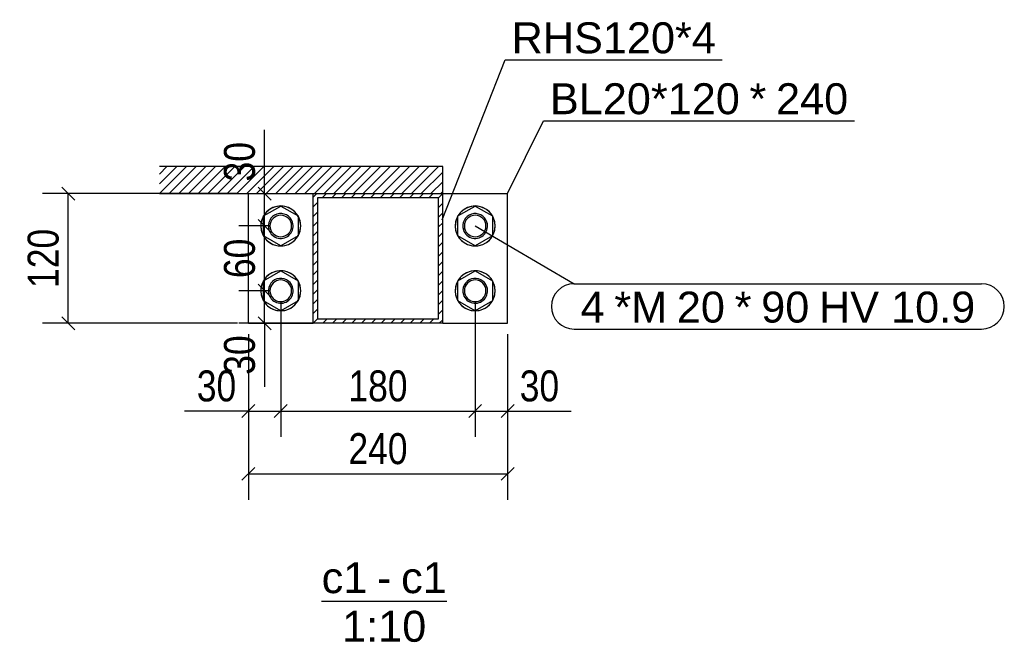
# Model space of a CAD drawing. Header units: millimetres. Extents: x 30 to 208467, y 44 to 15445.
# Tile 4 of 61: x 17671 to 18582, y 44 to 621. Entities that reach past the tile are written whole.
import ezdxf

# ---------------------------------------------------------------- set-up
doc = ezdxf.new("R2010")
doc.units = ezdxf.units.MM
doc.styles.add('Arial', font='ARIAL.TTF', dxfattribs={"height": 0.2})
doc.styles.add('Arial Narrow', font='ARIALN.TTF', dxfattribs={"height": 0.2})

# ---------------------------------------------------------------- blocks, each defined once
blk = doc.blocks.new('Unknown-20 - 46541')
at = {"color": 5}
blk.add_line((17950.33, 82.5), (18066.17, 82.5), dxfattribs=at)
at = {"color": 5, "style": 'Arial'}
for s, height, p in [('c1', 28.652, (17950.33, 90)), ('c1', 28.652, (18023.91, 90)), ('-', 28.65, (18001.59, 90)), ('1:10', 28.652, (17969.31, 45))]:
    blk.add_text(s, height=height, dxfattribs=at).set_placement(p)
blk = doc.blocks.new('Part-46543 - 46541')
h = blk.add_hatch()
h.set_pattern_fill('', color=1, scale=2, style=0, pattern_type=0)
h.set_pattern_definition([(45, (17942.483, 339.8776), (-4.49013, 4.49013), [])])
h.paths.add_polyline_path([(17942.48, 459.88), (17942.48, 339.88), (18062.48, 339.88), (18062.48, 459.88)])
h.paths.add_polyline_path([(17946.48, 343.88), (17946.48, 455.88), (18058.48, 455.88), (18058.48, 343.88)])
at = {"color": 7}
for p, q in [((17942.48, 339.88), (17942.48, 459.88)), ((17942.48, 459.88), (18062.48, 459.88)), ((18058.48, 455.88), (17946.48, 455.88)), ((17946.48, 455.88), (17946.48, 343.88)), ((18058.48, 343.88), (18058.48, 455.88)), ((18062.48, 339.88), (18062.48, 459.88)), ((18062.48, 339.88), (17942.48, 339.88)), ((17946.48, 343.88), (18058.48, 343.88))]:
    blk.add_line(p, q, dxfattribs=at)
blk = doc.blocks.new('Part-46546 - 46541')
at = {"color": 7}
for p, q in [((17882.48, 339.88), (17882.48, 459.88)), ((18062.48, 459.88), (18122.48, 459.88)), ((18122.48, 339.88), (18122.48, 459.88)), ((17882.48, 339.88), (17942.48, 339.88)), ((18062.48, 339.88), (18122.48, 339.88))]:
    blk.add_line(p, q, dxfattribs=at)
blk = doc.blocks.new('Bolt-46548 - 46541')
at = {"color": 7}
for p, q in [((17896.48, 439.12), (17912.48, 448.35)), ((17912.48, 448.35), (17928.48, 439.12)), ((18076.48, 439.12), (18092.48, 448.35)), ((18092.48, 448.35), (18108.48, 439.12)), ((17896.48, 420.64), (17896.48, 439.12)), ((17928.48, 439.12), (17928.48, 420.64)), ((18076.48, 420.64), (18076.48, 439.12)), ((18108.48, 439.12), (18108.48, 420.64)), ((17912.48, 411.4), (17896.48, 420.64)), ((17928.48, 420.64), (17912.48, 411.4)), ((18092.48, 411.4), (18076.48, 420.64)), ((18108.48, 420.64), (18092.48, 411.4)), ((17896.48, 379.12), (17912.48, 388.35)), ((17912.48, 388.35), (17928.48, 379.12)), ((18076.48, 379.12), (18092.48, 388.35)), ((18092.48, 388.35), (18108.48, 379.12)), ((17896.48, 360.64), (17896.48, 379.12)), ((17928.48, 379.12), (17928.48, 360.64)), ((18076.48, 360.64), (18076.48, 379.12)), ((18108.48, 379.12), (18108.48, 360.64)), ((17912.48, 351.4), (17896.48, 360.64)), ((17928.48, 360.64), (17912.48, 351.4)), ((18092.48, 351.4), (18076.48, 360.64)), ((18108.48, 360.64), (18092.48, 351.4))]:
    blk.add_line(p, q, dxfattribs=at)
for centre, radius, start, end in [((17912.48, 429.88), 18.5, 60, 240), ((17912.48, 429.88), 18.5, 90, 270), ((17912.48, 429.88), 18.5, 270, 90), ((18092.48, 429.88), 18.5, 60, 240), ((18092.48, 429.88), 18.5, 90, 270), ((18092.48, 429.88), 18.5, 270, 90), ((17912.48, 429.88), 11.5, 18, 198), ((17912.48, 429.88), 10, 90, 270), ((17912.48, 429.88), 18.5, 240, 60), ((17912.48, 429.88), 10, 270, 90), ((18092.48, 429.88), 11.5, 18, 198), ((18092.48, 429.88), 10, 90, 270), ((18092.48, 429.88), 18.5, 240, 60), ((18092.48, 429.88), 10, 270, 90), ((17912.48, 429.88), 11.5, 198, 18), ((18092.48, 429.88), 11.5, 198, 18), ((17912.48, 369.88), 18.5, 60, 240), ((17912.48, 369.88), 18.5, 90, 270), ((17912.48, 369.88), 18.5, 240, 60), ((17912.48, 369.88), 18.5, 270, 90), ((18092.48, 369.88), 18.5, 60, 240), ((18092.48, 369.88), 18.5, 90, 270), ((18092.48, 369.88), 18.5, 240, 60), ((18092.48, 369.88), 18.5, 270, 90), ((17912.48, 369.88), 11.5, 18, 198), ((17912.48, 369.88), 10, 90, 270), ((17912.48, 369.88), 10, 270, 90), ((18092.48, 369.88), 11.5, 18, 198), ((18092.48, 369.88), 10, 90, 270), ((18092.48, 369.88), 10, 270, 90), ((17912.48, 369.88), 11.5, 198, 18), ((18092.48, 369.88), 11.5, 198, 18)]:
    blk.add_arc(centre, radius, start, end, dxfattribs=at)
blk = doc.blocks.new('Part-46565 - 46541')
h = blk.add_hatch()
h.set_pattern_fill('', color=1, scale=2, style=0, pattern_type=0)
h.set_pattern_definition([(45, (17800.1004, 459.8776), (-4.49013, 4.49013), [])])
h.paths.add_polyline_path([(17800.1, 484.88), (17800.1, 459.88), (18062.48, 459.88), (18062.48, 484.88)])
at = {"color": 7}
for p, q in [((18062.48, 484.88), (17800.1, 484.88)), ((18062.48, 459.88), (18062.48, 484.88)), ((17800.1, 459.88), (18062.48, 459.88))]:
    blk.add_line(p, q, dxfattribs=at)
blk = doc.blocks.new('StraightDimension-48494 - 46541')
at = {"color": 174}
for p, q in [((17882.48, 329.88), (17882.48, 176.46)), ((18122.48, 329.88), (18122.48, 176.46)), ((17888.48, 206.46), (17876.48, 194.46)), ((18116.48, 194.46), (18128.48, 206.46)), ((17882.48, 200.46), (18122.48, 200.46))]:
    blk.add_line(p, q, dxfattribs=at)
at = {"color": 30, "style": 'Arial Narrow'}
blk.add_text('240', height=28.633, dxfattribs=at).set_placement((17975.13, 209.46))
blk = doc.blocks.new('StraightDimension-48532 - 46541')
at = {"color": 174}
for p, q in [((18092.48, 359.88), (18092.48, 234.54)), ((18122.48, 329.88), (18122.48, 234.54)), ((18098.48, 264.54), (18086.48, 252.54)), ((18116.48, 252.54), (18128.48, 264.54)), ((18092.48, 258.54), (18122.48, 258.54)), ((18122.48, 258.54), (18181.46, 258.54)), ((18122.48, 258.54), (18181.46, 258.54))]:
    blk.add_line(p, q, dxfattribs=at)
at = {"color": 30, "style": 'Arial Narrow'}
blk.add_text('30', height=28.633, dxfattribs=at).set_placement((18133.73, 267.54))
blk = doc.blocks.new('StraightDimension-48533 - 46541')
at = {"color": 174}
for p, q in [((17912.48, 359.88), (17912.48, 234.54)), ((18092.48, 359.88), (18092.48, 234.54)), ((17918.48, 264.54), (17906.48, 252.54)), ((18086.48, 252.54), (18098.48, 264.54)), ((17912.48, 258.54), (18092.48, 258.54))]:
    blk.add_line(p, q, dxfattribs=at)
at = {"color": 30, "style": 'Arial Narrow'}
blk.add_text('180', height=28.633, dxfattribs=at).set_placement((17975.13, 267.54))
blk = doc.blocks.new('StraightDimension-48534 - 46541')
at = {"color": 174}
for p, q in [((17912.48, 359.88), (17912.48, 234.54)), ((17882.48, 329.88), (17882.48, 234.54)), ((17888.48, 264.54), (17876.48, 252.54)), ((17906.48, 252.54), (17918.48, 264.54)), ((17882.48, 258.54), (17823.51, 258.54)), ((17882.48, 258.54), (17823.51, 258.54)), ((17882.48, 258.54), (17912.48, 258.54))]:
    blk.add_line(p, q, dxfattribs=at)
at = {"color": 30, "style": 'Arial Narrow'}
blk.add_text('30', height=28.633, dxfattribs=at).set_placement((17834.76, 267.54))
blk = doc.blocks.new('StraightDimension-48608 - 46541')
at = {"color": 174}
for p, q in [((17897.55, 459.88), (17897.55, 518.85)), ((17897.55, 459.88), (17897.55, 518.85)), ((17903.55, 453.88), (17891.55, 465.88)), ((17892.48, 459.88), (17921.55, 459.88)), ((17897.55, 429.88), (17897.55, 459.88)), ((17902.48, 429.88), (17873.55, 429.88)), ((17891.55, 435.88), (17903.55, 423.88))]:
    blk.add_line(p, q, dxfattribs=at)
at = {"color": 30, "style": 'Arial Narrow'}
blk.add_text('30', height=28.633, rotation=90.00021, dxfattribs=at).set_placement((17888.55, 471.13))
blk = doc.blocks.new('StraightDimension-48609 - 46541')
at = {"color": 174}
for p, q in [((17902.48, 429.88), (17873.55, 429.88)), ((17903.55, 423.88), (17891.55, 435.88)), ((17897.55, 369.88), (17897.55, 429.88)), ((17891.55, 375.88), (17903.55, 363.88)), ((17902.48, 369.88), (17873.55, 369.88))]:
    blk.add_line(p, q, dxfattribs=at)
at = {"color": 30, "style": 'Arial Narrow'}
blk.add_text('60', height=28.633, rotation=90.00021, dxfattribs=at).set_placement((17888.55, 381.64))
blk = doc.blocks.new('StraightDimension-48610 - 46541')
at = {"color": 174}
for p, q in [((17903.55, 363.88), (17891.55, 375.88)), ((17902.48, 369.88), (17873.55, 369.88)), ((17897.55, 339.88), (17897.55, 369.88)), ((17992.48, 339.88), (17873.55, 339.88)), ((17891.55, 345.88), (17903.55, 333.88)), ((17897.55, 339.88), (17897.55, 280.9)), ((17897.55, 339.88), (17897.55, 280.9))]:
    blk.add_line(p, q, dxfattribs=at)
at = {"color": 30, "style": 'Arial Narrow'}
blk.add_text('30', height=28.633, rotation=90.00021, dxfattribs=at).set_placement((17888.55, 292.15))
blk = doc.blocks.new('StraightDimension-48696 - 46541')
at = {"color": 174}
for p, q in [((17721.79, 453.88), (17709.79, 465.88)), ((17872.48, 459.88), (17691.79, 459.88)), ((17715.79, 339.88), (17715.79, 459.88)), ((17872.48, 339.88), (17691.79, 339.88)), ((17709.79, 345.88), (17721.79, 333.88))]:
    blk.add_line(p, q, dxfattribs=at)
at = {"color": 30, "style": 'Arial Narrow'}
blk.add_text('120', height=28.633, rotation=90.00021, dxfattribs=at).set_placement((17706.79, 372.52))
blk = doc.blocks.new('Mark-46581 - 46541')
at = {"color": 136}
for p, q in [((18061.99, 435.58), (18120.21, 583.72)), ((18120.21, 583.72), (18321.24, 583.72))]:
    blk.add_line(p, q, dxfattribs=at)
at = {"color": 30, "style": 'Arial'}
blk.add_text('RHS120*4', height=28.652, dxfattribs=at).set_placement((18126.21, 589.72))
blk = doc.blocks.new('Mark-46583 - 46541')
at = {"color": 136}
for p, q in [((18122.48, 459.88), (18155.68, 527.33)), ((18155.68, 527.33), (18443.77, 527.33))]:
    blk.add_line(p, q, dxfattribs=at)
at = {"color": 30, "style": 'Arial'}
for s, height, p in [('BL20*120', 28.652, (18161.68, 533.33)), ('*', 28.65, (18346.44, 533.33)), ('240', 28.652, (18371.02, 533.33))]:
    blk.add_text(s, height=height, dxfattribs=at).set_placement(p)
blk = doc.blocks.new('Mark-46599 - 46541')
at = {"color": 7}
for p, q in [((18092.48, 429.88), (18184.06, 376.45)), ((18184.06, 376.45), (18561.34, 376.45)), ((18184.06, 334.45), (18561.34, 334.45))]:
    blk.add_line(p, q, dxfattribs=at)
for centre, start, end in [((18184.06, 355.45), 90, 270), ((18561.34, 355.45), 270, 90)]:
    blk.add_arc(centre, 21, start, end, dxfattribs=at)
at = {"color": 30, "style": 'Arial'}
for s, height, p in [('4', 28.65, (18190.06, 340.45)), ('*M', 28.652, (18221.31, 340.45)), ('20', 28.652, (18279.2, 340.45)), ('*', 28.65, (18332.71, 340.45)), ('90', 28.652, (18357.28, 340.45)), ('HV 10.9', 28.652, (18410.78, 340.45))]:
    blk.add_text(s, height=height, dxfattribs=at).set_placement(p)

msp = doc.modelspace()

# ---------------------------------------------------------------- block references
for name in ['Mark-46581 - 46541', 'Mark-46583 - 46541', 'StraightDimension-48608 - 46541', 'Part-46565 - 46541', 'StraightDimension-48696 - 46541', 'Part-46546 - 46541', 'Part-46543 - 46541', 'Bolt-46548 - 46541', 'StraightDimension-48609 - 46541', 'Mark-46599 - 46541', 'StraightDimension-48610 - 46541', 'StraightDimension-48534 - 46541', 'StraightDimension-48533 - 46541', 'StraightDimension-48532 - 46541', 'StraightDimension-48494 - 46541', 'Unknown-20 - 46541']:
    msp.add_blockref(name, (0, 0))

doc.saveas('drawing.dxf')
